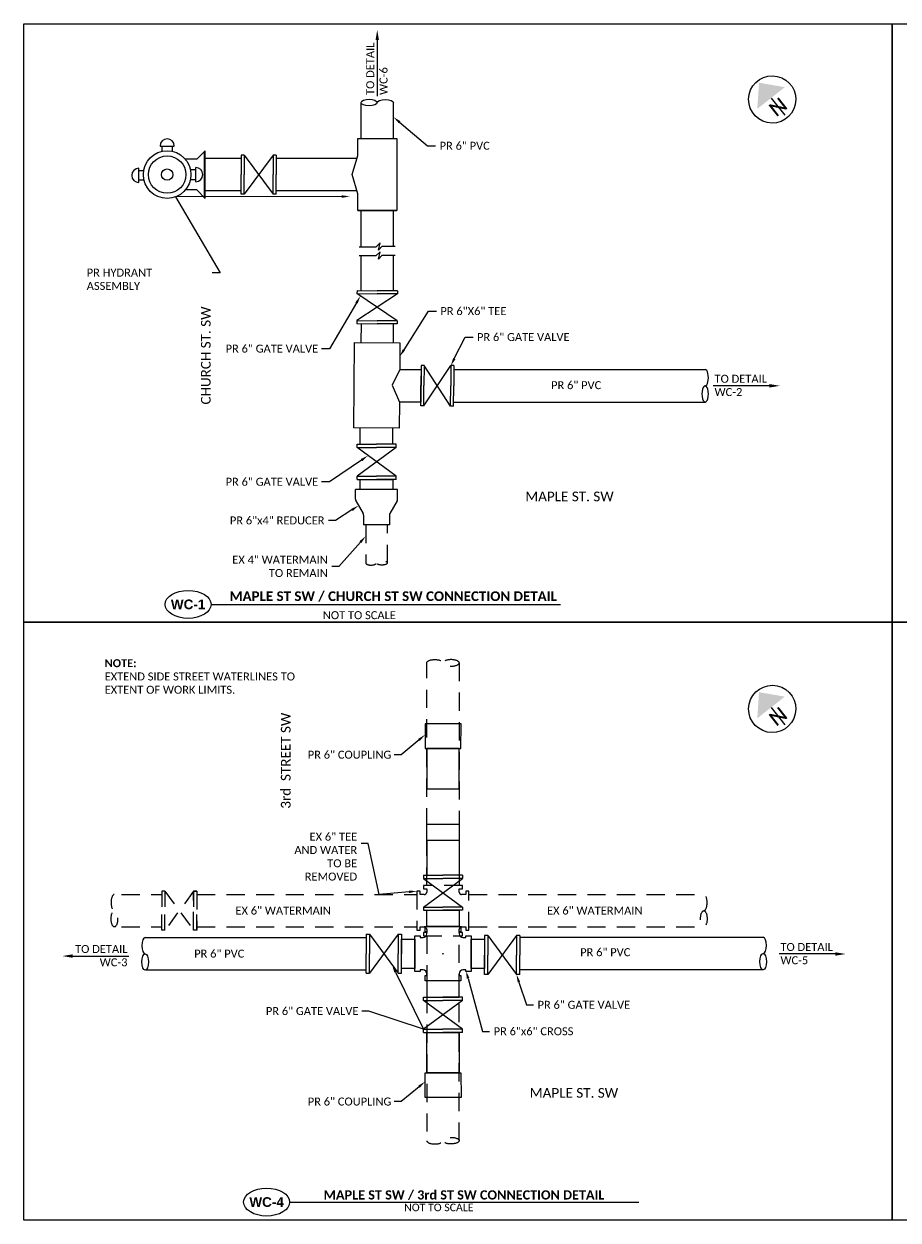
# Model space of a CAD drawing. Header units: feet. Extents: x 2205882 to 2207247, y 306378 to 307009.
# Tile 7 of 12: x 2207211.54 to 2207219.21, y 306941.99 to 306952.49. Entities that reach past the tile are written whole.
import ezdxf
from ezdxf import colors
from ezdxf.entities.mleader import LeaderData, LeaderLine
from ezdxf.enums import TextEntityAlignment as Align
from ezdxf.math import Vec2, Vec3

# ---------------------------------------------------------------- set-up
doc = ezdxf.new("R2010")
doc.units = ezdxf.units.FT
doc.header["$MEASUREMENT"] = 0
doc.linetypes.add('3', pattern=[0.22, 0.16, -0.06])
for name, color, linetype in [('SH_Border', 7, 'Continuous'), ('SH_Data', 7, 'Continuous'), ('SH_Text', 7, 'Continuous'), ('SH_TextH', 4, 'Continuous'), ('SH_TextM', 7, 'Continuous'), ('UT_P_Water', 133, 'Continuous'), ('UT_P_Water_Cells', 133, 'Continuous'), ('UT_X_Water', 10, '3')]:
    doc.layers.add(name, color=color, linetype=linetype)
doc.layers.add('SH_VPort', color=5, linetype='Continuous', plot=False)
doc.styles.add('Font 70-Main Title', font='calibri.ttf', dxfattribs={"width": 1.15, "height": 0.25})
doc.styles.add('Slanted-Sub Title', font='calibriz.ttf', dxfattribs={"height": 0.17})
doc.styles.add('Straight Normal (0.125) Font 30', font='calibri.ttf', dxfattribs={"height": 0.125})
doc.styles.add('Straight Normal (0.14) Font 30', font='calibri.ttf', dxfattribs={"height": 0.14})
doc.styles.add('Straight Sub-Title (0.17) Font 30', font='calibri.ttf', dxfattribs={"height": 0.17})
doc.styles.add('Straight-Normal', font='calibri.ttf', dxfattribs={"height": 0.14})
doc.styles.add('Straight-Norrmal', font='calibri.ttf', dxfattribs={"height": 0.14})
doc.styles.add('StraightNormal', font='calibri.ttf', dxfattribs={"height": 0.14})
doc.styles.add('WEQ-0.17 BOLD', font='arialbd.ttf', dxfattribs={"height": 0.17})

# ---------------------------------------------------------------- blocks, each defined once
blk = doc.blocks.new('A$C7C301A5E')
for p, q in [((3.340804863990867, -1.126260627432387), (3.439763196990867, -1.126260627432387)), ((3.340804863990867, -1.126260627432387), (3.340804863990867, -1.792920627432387)), ((3.439763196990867, -2.459580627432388), (4.325179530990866, -1.126260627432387)), ((4.325179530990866, -2.459580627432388), (3.439763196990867, -1.126260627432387)), ((3.439763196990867, -1.126260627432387), (3.439763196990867, -1.792920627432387)), ((4.325179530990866, -1.126260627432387), (4.424137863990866, -1.126260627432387)), ((4.325179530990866, -1.126260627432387), (4.325179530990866, -1.792920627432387)), ((4.424137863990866, -1.126260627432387), (4.424137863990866, -1.792920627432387)), ((3.340804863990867, -2.459580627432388), (3.340804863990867, -1.792920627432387)), ((3.439763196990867, -2.459580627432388), (3.439763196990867, -1.792920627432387)), ((4.325179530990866, -2.459580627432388), (4.325179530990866, -1.792920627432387)), ((4.424137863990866, -2.459580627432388), (4.424137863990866, -1.792920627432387)), ((3.340804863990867, -2.459580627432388), (3.439763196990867, -2.459580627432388)), ((4.325179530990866, -2.459580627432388), (4.424137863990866, -2.459580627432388))]:
    blk.add_line(p, q)
blk = doc.blocks.new('end')
at = {"color": 0, "linetype": 'ByBlock'}
blk.add_ellipse((0, 0.75), major_axis=(0, 0.25), ratio=0.401762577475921, dxfattribs=at)
at = {"color": 0, "linetype": 'ByBlock', "extrusion": (0, 0, -1)}
blk.add_ellipse((0, 0.25), major_axis=(0, -0.25), ratio=0.401762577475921, start_param=3.141592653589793, end_param=6.283185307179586, dxfattribs=at)
blk = doc.blocks.new('end-flat-4')
at = {"color": 133}
for centre, end_param in [((-0.0001549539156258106, -0.083332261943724), 6.283185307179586), ((-0.0004648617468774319, -0.249996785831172), 9.42477796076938)]:
    blk.add_ellipse(centre, major_axis=(0.0001549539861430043, 0.0833322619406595), ratio=0.401762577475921, start_param=3.141592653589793, end_param=end_param, dxfattribs=at)
blk = doc.blocks.new('end-flat-5')
at = {"color": 133}
blk.add_ellipse((0.0001549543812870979, -0.083332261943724), major_axis=(0.0001549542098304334, -0.08333226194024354), ratio=0.4017625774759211, start_param=3.141592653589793, end_param=6.283185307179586, dxfattribs=at)
blk.add_ellipse((0.0004648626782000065, -0.249996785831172), major_axis=(0.0001549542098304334, -0.08333226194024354), ratio=0.4017625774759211, dxfattribs=at)
blk = doc.blocks.new('000VALVE_6')
for p, q in [((-0.1475693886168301, 0.1999980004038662), (-0.1805554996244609, 0.1999980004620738)), ((-0.1805554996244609, 0.1999980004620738), (-0.1805554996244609, 4.656612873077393e-10)), ((-0.1475693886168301, 0.1999980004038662), (-0.1475693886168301, 4.074536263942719e-10)), ((0.1475693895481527, 0.1999979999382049), (-0.1475693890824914, -0.1999979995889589)), ((-0.1475693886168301, 0.1999980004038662), (0.1475693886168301, -0.1999980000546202)), ((0.1805555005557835, 0.1999979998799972), (0.1475693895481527, 0.1999979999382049)), ((0.1475693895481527, 0.1999979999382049), (0.1475693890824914, -5.820766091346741e-11)), ((0.1805555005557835, 0.1999979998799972), (0.1805555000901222, -1.164153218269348e-10)), ((-0.1805555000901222, -0.1999979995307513), (-0.1805554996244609, 4.656612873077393e-10)), ((-0.1475693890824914, -0.1999979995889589), (-0.1475693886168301, 4.074536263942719e-10)), ((0.1475693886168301, -0.1999980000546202), (0.1475693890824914, -5.820766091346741e-11)), ((0.1805554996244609, -0.1999980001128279), (0.1805555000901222, -1.164153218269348e-10)), ((-0.1475693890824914, -0.1999979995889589), (-0.1805555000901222, -0.1999979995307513)), ((0.1805554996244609, -0.1999980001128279), (0.1475693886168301, -0.1999980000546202))]:
    blk.add_line(p, q)
blk = doc.blocks.new('end-flat-2-flat-1')
at = {"color": 10}
for centre, end_param in [((-0.0001549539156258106, -0.083332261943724), 6.283185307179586), ((-0.0004648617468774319, -0.249996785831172), 9.42477796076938)]:
    blk.add_ellipse(centre, major_axis=(0.0001549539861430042, 0.08333226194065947), ratio=0.401762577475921, start_param=3.141592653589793, end_param=end_param, dxfattribs=at)
blk = doc.blocks.new('000VALVE_6-flat-2')
at = {"layer": 'UT_X_Water'}
for p, q in [((-0.1475693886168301, 0.1999980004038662), (-0.1805554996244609, 0.1999980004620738)), ((-0.1805554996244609, 0.1999980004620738), (-0.1805554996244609, 4.656612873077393e-10)), ((-0.1475693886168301, 0.1999980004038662), (-0.1475693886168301, 4.074536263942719e-10)), ((0.1475693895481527, 0.1999979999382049), (-0.1475693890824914, -0.1999979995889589)), ((-0.1475693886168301, 0.1999980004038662), (0.1475693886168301, -0.1999980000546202)), ((0.1805555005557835, 0.1999979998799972), (0.1475693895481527, 0.1999979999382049)), ((0.1475693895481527, 0.1999979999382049), (0.1475693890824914, -5.820766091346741e-11)), ((0.1805555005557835, 0.1999979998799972), (0.1805555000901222, -1.164153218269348e-10)), ((-0.1805555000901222, -0.1999979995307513), (-0.1805554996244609, 4.656612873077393e-10)), ((-0.1475693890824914, -0.1999979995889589), (-0.1475693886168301, 4.074536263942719e-10)), ((0.1475693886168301, -0.1999980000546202), (0.1475693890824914, -5.820766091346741e-11)), ((0.1805554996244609, -0.1999980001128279), (0.1805555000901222, -1.164153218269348e-10)), ((-0.1475693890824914, -0.1999979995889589), (-0.1805555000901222, -0.1999979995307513)), ((0.1805554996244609, -0.1999980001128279), (0.1475693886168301, -0.1999980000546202))]:
    blk.add_line(p, q, dxfattribs=at)
blk = doc.blocks.new('end-flat-1-flat-1')
at = {"color": 10}
blk.add_ellipse((0.0001549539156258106, -0.083332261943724), major_axis=(0.0001549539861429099, -0.08333226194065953), ratio=0.401762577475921, start_param=3.141592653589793, end_param=6.283185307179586, dxfattribs=at)
blk.add_ellipse((0.0004648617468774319, -0.249996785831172), major_axis=(0.0001549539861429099, -0.08333226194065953), ratio=0.401762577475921, dxfattribs=at)
blk = doc.blocks.new('end-flat-1-flat-2')
at = {"color": 10}
blk.add_ellipse((-0.249996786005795, -0.0004648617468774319), major_axis=(-0.08333226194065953, -0.0001549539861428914), ratio=0.401762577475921, dxfattribs=at)
blk.add_ellipse((-0.08333226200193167, -0.0001549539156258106), major_axis=(-0.08333226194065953, -0.0001549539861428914), ratio=0.401762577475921, start_param=3.141592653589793, end_param=6.283185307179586, dxfattribs=at)
blk = doc.blocks.new('NARROW')
at = {"layer": 'SH_Data', "color": 7, "linetype": 'Continuous'}
blk.add_line((0, 0.0325), (0, -0.35425), dxfattribs=at)
blk.add_arc((8.11999423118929e-06, -3.112640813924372e-06), 0.4148070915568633, 129.7798388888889, 129.7633166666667, dxfattribs=at)
blk.add_solid([(0, 0.37375), (-0.3075833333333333, 0.0325), (0.3075833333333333, 0.0325)], dxfattribs=at)
at = {"layer": 'SH_Data', "color": 7, "linetype": 'Continuous', "style": 'Font 70-Main Title', "width": 1.15}
blk.add_text('N', height=0.25, dxfattribs=at).set_placement((-0.0007368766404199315, -0.1663333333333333), align=Align.MIDDLE_CENTER)
blk = doc.blocks.new('A$Cdf5d6533-flat-2')
at = {"color": 133}
for p, q in [((0.2164568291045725, 0), (-0.2164568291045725, 0)), ((-0.2164568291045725, -0.09889444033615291), (-0.2164568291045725, 0)), ((0.2164568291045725, -0.09889444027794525), (0.2164568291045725, 0)), ((-0.2121755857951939, -0.1152381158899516), (-0.137396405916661, -0.2481788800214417)), ((0.2121755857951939, -0.1152381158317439), (0.137396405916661, -0.2481788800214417)), ((-0.1331151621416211, -0.2645225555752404), (-0.1331151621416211, -0.3634169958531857)), ((0.1331151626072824, -0.3634169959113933), (-0.1331151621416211, -0.3634169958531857)), ((0.1331151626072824, -0.2645225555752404), (0.1331151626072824, -0.3634169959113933))]:
    blk.add_line(p, q, dxfattribs=at)
for centre, start, end in [((-0.1831201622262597, -0.09889444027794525), 179.9999999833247, 209.3577536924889), ((0.183120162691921, -0.09889444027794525), 330.642246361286, 359.9999999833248), ((-0.1664518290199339, -0.2645225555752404), 359.9999999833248, 29.35775369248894), ((0.1664518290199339, -0.2645225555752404), 150.6422463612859, 179.9999999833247)]:
    blk.add_arc(centre, 0.03333666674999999, start, end, dxfattribs=at)
blk = doc.blocks.new('pvcsch40-10x6red-flat-2')
at = {"layer": 'UT_P_Water_Cells'}
blk.add_blockref('A$Cdf5d6533-flat-2', (0, 0), dxfattribs=at)

msp = doc.modelspace()

# ---------------------------------------------------------------- linework, layer by layer
at = {"layer": 'SH_Border'}
for points in [[(2207213.182005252, 306947.3914073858), (2207216.24885456, 306947.3914073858)], [(2207213.871287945, 306942.1447659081), (2207216.938137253, 306942.1447659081)]]:
    msp.add_lwpolyline(points, dxfattribs=at)
for centre in [(2207212.980087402, 306947.3914073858), (2207213.669370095, 306942.1447659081)]:
    msp.add_ellipse(centre, major_axis=(0.2019178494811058, 0), ratio=0.6059898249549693, dxfattribs=at)
at = {"layer": 'SH_TextM', "color": 9, "linetype": 'ByBlock', "lineweight": -2}
for points in [[(2207214.640774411, 306952.3455304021), (2207214.640774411, 306951.8517489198)], [(2207218.084577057, 306949.3105091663), (2207217.590795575, 306949.3105091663)], [(2207211.965482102, 306944.3046935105), (2207212.459263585, 306944.3046935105)], [(2207218.663267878, 306944.3228449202), (2207218.169486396, 306944.3228449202)]]:
    msp.add_lwpolyline(points, dxfattribs=at)
at = {"layer": 'SH_TextM', "color": 9}
for points in [[(2207214.655774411, 306952.3455304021), (2207214.640774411, 306952.435530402), (2207214.625774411, 306952.3455304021)], [(2207218.084577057, 306949.2955091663), (2207218.174577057, 306949.3105091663), (2207218.084577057, 306949.3255091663)], [(2207211.965482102, 306944.2896935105), (2207211.875482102, 306944.3046935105), (2207211.965482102, 306944.3196935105)], [(2207218.663267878, 306944.3078449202), (2207218.753267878, 306944.3228449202), (2207218.663267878, 306944.3378449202)]]:
    msp.add_solid(points, dxfattribs=at)
at = {"layer": 'SH_VPort', "elevation": -1738.845062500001}
for points in [[(2207211.538230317, 306952.4871294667), (2207219.163230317, 306952.4871294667), (2207219.163230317, 306947.2371294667), (2207211.538230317, 306947.2371294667)], [(2207219.163230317, 306952.4871294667), (2207226.788230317, 306952.4871294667), (2207226.788230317, 306947.2371294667), (2207219.163230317, 306947.2371294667)], [(2207211.538230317, 306947.2371294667), (2207219.163230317, 306947.2371294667), (2207219.163230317, 306941.9871294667), (2207211.538230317, 306941.9871294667)], [(2207219.163230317, 306947.2371294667), (2207226.788230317, 306947.2371294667), (2207226.788230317, 306941.9871294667), (2207219.163230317, 306941.9871294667)]]:
    msp.add_lwpolyline(points, close=True, dxfattribs=at)
at = {"layer": 'UT_P_Water'}
for p, q in [((2207214.498274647, 306949.8565824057), (2207214.497186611, 306949.6899367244)), ((2207215.312804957, 306949.4530089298), (2207217.519852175, 306949.4530089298)), ((2207215.312804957, 306949.1680094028), (2207217.519852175, 306949.1680094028)), ((2207214.491903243, 306948.7977626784), (2207214.491903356, 306948.940836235)), ((2207214.77696262, 306948.7977624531), (2207214.776962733, 306948.9408360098)), ((2207212.602689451, 306944.4668511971, -86.94225312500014), (2207213.490468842, 306944.466851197, -86.94225312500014)), ((2207212.648858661, 306944.4668511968, -86.94225312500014), (2207214.544009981, 306944.4668511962, -86.94225312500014)), ((2207215.891501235, 306944.4692576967, -86.94225312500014), (2207218.029294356, 306944.4692576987, -86.94225312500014)), ((2207212.608256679, 306944.1829770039, -86.94225312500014), (2207214.544009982, 306944.1829770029, -86.94225312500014)), ((2207215.891501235, 306944.18538350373, -86.94225312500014), (2207218.029294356, 306944.1853835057, -86.94225312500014))]:
    msp.add_line(p, q, dxfattribs=at)
msp.add_lwpolyline([(2207214.780313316, 306949.8547409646), (2207214.779730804, 306949.6880919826)], dxfattribs=at)
for points in [[(2207215.023008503, 306949.1680094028), (2207214.835385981, 306949.1680094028), (2207214.834031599, 306948.9395327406), (2207214.434774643, 306948.9421395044), (2207214.439659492, 306949.6903123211), (2207214.838916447, 306949.6877055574), (2207214.838916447, 306949.4530089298), (2207215.024869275, 306949.4530089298)], [(2207214.491903, 306948.4890101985), (2207214.776902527, 306948.4890099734), (2207214.776902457, 306948.4005010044), (2207214.491902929, 306948.4005012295)]]:
    msp.add_lwpolyline(points, close=True, dxfattribs=at)
at = {"layer": 'UT_P_Water', "elevation": -86.94225312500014}
for points in [[(2207215.061005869, 306946.1271020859), (2207215.374505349, 306946.1271020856), (2207215.376355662, 306946.3432558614), (2207215.060723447, 306946.3432558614)], [(2207215.075225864, 306945.7720646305), (2207215.360285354, 306945.7720646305), (2207215.360285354, 306946.1271020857), (2207215.075225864, 306946.1271020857)], [(2207215.075225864, 306945.4632675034), (2207215.360285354, 306945.4632675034), (2207215.360285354, 306945.3201941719), (2207215.075225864, 306945.3201941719)], [(2207215.07522592, 306944.7063733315), (2207215.360285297, 306944.7063733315), (2207215.360285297, 306944.5632997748), (2207215.07522592, 306944.5632997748)], [(2207214.971594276, 306944.4531658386), (2207214.971594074, 306944.1966658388), (2207214.852759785, 306944.1966659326), (2207214.852759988, 306944.4531659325)], [(2207215.463917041, 306944.1966658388), (2207215.463917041, 306944.4531658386), (2207215.58275133, 306944.4531658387), (2207215.58275133, 306944.1966658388)], [(2207215.075225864, 306943.9434585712), (2207215.360285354, 306943.9434585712), (2207215.360285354, 306944.0865319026), (2207215.075225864, 306944.0865319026)], [(2207215.075225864, 306943.6346614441), (2207215.360285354, 306943.6346614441), (2207215.360285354, 306943.2796239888), (2207215.075225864, 306943.2796239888)], [(2207215.061005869, 306943.2796239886), (2207215.374505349, 306943.2796239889), (2207215.376355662, 306943.0634702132), (2207215.060723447, 306943.0634702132)]]:
    msp.add_lwpolyline(points, close=True, dxfattribs=at)
for points in [[(2207215.075252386, 306945.3201941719), (2207215.075252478, 306945.0151258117)], [(2207215.360254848, 306945.3201941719), (2207215.360254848, 306945.015125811)]]:
    msp.add_lwpolyline(points, dxfattribs=at)
msp.add_lwpolyline([(2207215.417091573, 306944.1829787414), (2207215.392692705, 306944.1829787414, 0.414213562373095), (2207215.359692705, 306944.1499787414), (2207215.359692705, 306944.1333573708), (2207215.373845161, 306944.1333573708), (2207215.373845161, 306944.0865319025), (2207215.061666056, 306944.0865319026), (2207215.061666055, 306944.1333573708), (2207215.075818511, 306944.1333573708), (2207215.075818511, 306944.1499787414, 0.414213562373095), (2207215.042818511, 306944.1829787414), (2207215.018419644, 306944.1829787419), (2207215.018419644, 306944.1688262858), (2207214.971594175, 306944.1688262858), (2207214.971594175, 306944.4810053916), (2207215.018419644, 306944.4810053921), (2207215.018419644, 306944.466852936), (2207215.042818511, 306944.466852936, 0.414213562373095), (2207215.075818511, 306944.499852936), (2207215.075818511, 306944.5164743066), (2207215.061666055, 306944.5164743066), (2207215.061666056, 306944.5632997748), (2207215.373845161, 306944.5632997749), (2207215.373845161, 306944.5164743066), (2207215.359692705, 306944.5164743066), (2207215.359692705, 306944.499852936, 0.414213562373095), (2207215.392692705, 306944.466852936), (2207215.417091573, 306944.466852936), (2207215.417091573, 306944.4810053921), (2207215.463917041, 306944.4810053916), (2207215.463917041, 306944.1688262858), (2207215.417091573, 306944.1688262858), (2207215.417091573, 306944.1829787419)], format="xyb", dxfattribs=at)
at = {"layer": 'UT_P_Water', "color": 1}
msp.add_circle((2207215.217755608, 306944.3249158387, -86.94225312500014), 0.002171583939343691, dxfattribs=at)
at = {"layer": 'UT_P_Water'}
msp.add_ellipse((2207217.519852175, 306949.3817590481), major_axis=(1.03028530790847e-10, -0.07124988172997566), ratio=0.401746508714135, start_param=1.67103664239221e-09, end_param=3.14159265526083, dxfattribs=at)
at = {"layer": 'UT_P_Water', "extrusion": (0, 0, -1)}
msp.add_ellipse((2207217.519852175, 306949.2392592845), major_axis=(-3.125078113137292e-10, -0.07124988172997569), ratio=0.4017465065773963, start_param=-1.618789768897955e-08, end_param=6.283185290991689, dxfattribs=at)
at = {"layer": 'UT_P_Water_Cells'}
for p, q in [((2207214.49828405, 306951.4807564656), (2207214.49828405, 306951.797485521)), ((2207214.783274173, 306951.4807564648), (2207214.783274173, 306951.7951704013)), ((2207212.73329185, 306951.4154859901), (2207212.858698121, 306951.4154859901)), ((2207213.129754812, 306951.3734311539), (2207213.055858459, 306951.2995348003)), ((2207213.124414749, 306950.9607503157), (2207213.124414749, 306951.3680910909)), ((2207213.129754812, 306950.9554102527), (2207213.129754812, 306951.3734311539)), ((2207213.055858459, 306951.2995348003), (2207212.955461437, 306951.2995348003)), ((2207213.047060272, 306951.1017175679), (2207213.047060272, 306951.2271238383)), ((2207212.547241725, 306951.0948439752), (2207212.547241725, 306951.220250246)), ((2207213.055858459, 306951.0293066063), (2207212.955461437, 306951.0293066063)), ((2207213.055858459, 306951.0293066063), (2207213.129754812, 306950.9554102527)), ((2207214.498274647, 306950.5287399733), (2207214.498274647, 306950.8480849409)), ((2207214.783274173, 306950.5336649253), (2207214.783274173, 306950.8480849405)), ((2207214.498274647, 306950.1445180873), (2207214.498274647, 306950.4501434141)), ((2207214.783274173, 306950.1445180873), (2207214.783274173, 306950.4550683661))]:
    msp.add_line(p, q, dxfattribs=at)
for points in [[(2207214.470062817, 306950.8480849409), (2207214.811486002, 306950.8480849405), (2207214.470062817, 306950.8480849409), (2207214.470062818, 306950.9959363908), (2207214.421682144, 306951.1644207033), (2207214.470062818, 306951.3329050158), (2207214.470062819, 306951.4807564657), (2207214.811486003, 306951.4807564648), (2207214.811486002, 306950.8480849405)], [(2207212.753162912, 306951.3697468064), (2207212.753162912, 306951.4154859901), (2207212.838827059, 306951.4154859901), (2207212.838827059, 306951.3697468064)], [(2207214.470062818, 306950.9959363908), (2207214.421682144, 306951.1644207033), (2207214.470062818, 306951.3329050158)], [(2207213.445341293, 306951.3063578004), (2207213.129754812, 306951.3063578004)], [(2207214.462439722, 306951.3063578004), (2207213.754091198, 306951.3063578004)], [(2207212.592980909, 306951.1147150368), (2207212.547241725, 306951.1147150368), (2207212.547241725, 306951.2003791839), (2207212.590100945, 306951.2003791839)], [(2207213.001321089, 306951.12158863), (2207213.047060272, 306951.12158863), (2207213.047060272, 306951.2072527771), (2207213.001321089, 306951.2072527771)], [(2207213.445341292, 306951.0224836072), (2207213.129754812, 306951.0224836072)], [(2207214.462439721, 306951.0224836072), (2207213.754091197, 306951.0224836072)], [(2207214.797620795, 306950.5336649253), (2207214.681910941, 306950.5336649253), (2207214.653136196, 306950.4999536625), (2207214.66775901, 306950.5651467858), (2207214.627695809, 306950.5287399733), (2207214.481225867, 306950.5287399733)], [(2207214.797620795, 306950.4550683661), (2207214.681910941, 306950.4550683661), (2207214.653136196, 306950.4213571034), (2207214.66775901, 306950.4865502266), (2207214.627695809, 306950.4501434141), (2207214.481225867, 306950.4501434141)], [(2207214.838916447, 306949.4530089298), (2207214.770242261, 306949.3162259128), (2207214.835385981, 306949.1680094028)]]:
    msp.add_lwpolyline(points, dxfattribs=at)
for radius in [0.2090104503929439, 0.1642707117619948, 0.04967508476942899]:
    msp.add_circle((2207212.795994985, 306951.1644207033), radius, dxfattribs=at)
for centre, start, end in [((2207212.795994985, 306951.4154859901), 0, 180), ((2207213.047060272, 306951.1644207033), 270, 90), ((2207212.547241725, 306951.1575471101), 90, 270)]:
    msp.add_arc(centre, 0.06270313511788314, start, end, dxfattribs=at)
at = {"layer": 'UT_X_Water'}
for points in [[(2207214.539497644, 306948.0897796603), (2207214.539494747, 306947.7559133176)], [(2207214.729307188, 306947.7559133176), (2207214.729307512, 306948.0897795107)]]:
    msp.add_lwpolyline(points, dxfattribs=at)
at = {"layer": 'UT_X_Water', "elevation": -86.94225312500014}
for points in [[(2207215.075252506, 306944.9231246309), (2207215.075251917, 306946.8786312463)], [(2207215.360254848, 306946.8781438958), (2207215.360254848, 306944.9231246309)], [(2207212.394684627, 306944.8453001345), (2207212.747978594, 306944.8453001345)], [(2207213.056728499, 306944.8453001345), (2207214.989650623, 306944.8453001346)], [(2207215.44585684, 306944.8453001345), (2207217.509576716, 306944.8453001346)], [(2207212.394684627, 306944.5603021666), (2207212.747978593, 306944.5603006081)], [(2207213.056728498, 306944.5602991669), (2207214.989650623, 306944.5602961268)], [(2207215.44585684, 306944.5602891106), (2207217.509046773, 306944.5602858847)], [(2207215.762554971, 306944.5602914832), (2207215.796188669, 306944.5602913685)], [(2207215.075252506, 306944.4836014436), (2207215.075251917, 306942.6838888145)], [(2207215.360254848, 306942.684376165), (2207215.360254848, 306944.4836014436)]]:
    msp.add_lwpolyline(points, dxfattribs=at)
msp.add_lwpolyline([(2207213.028525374, 306944.8743613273), (2207213.056728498, 306944.8743613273), (2207213.056728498, 306944.5323647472), (2207213.028525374, 306944.5323647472)], close=True, dxfattribs=at)
msp.add_lwpolyline([(2207215.075252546, 306944.5118045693), (2207215.047319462, 306944.5118045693), (2207215.047319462, 306944.4836014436), (2207215.389316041, 306944.4836014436), (2207215.389316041, 306944.5118045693), (2207215.360254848, 306944.5118045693), (2207215.360254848, 306944.5389142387, -0.4142141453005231), (2207215.381629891, 306944.5602892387), (2207215.417653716, 306944.5602891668), (2207215.417653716, 306944.5323647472), (2207215.44585684, 306944.5323647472), (2207215.44585684, 306944.8743613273), (2207215.417653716, 306944.8743613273), (2207215.417653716, 306944.8453001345), (2207215.381629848, 306944.8453001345, -0.4142135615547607), (2207215.360254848, 306944.8666751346), (2207215.360254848, 306944.8949215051), (2207215.389316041, 306944.8949215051), (2207215.389316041, 306944.9231246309), (2207215.047319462, 306944.9231246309), (2207215.047319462, 306944.8949215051), (2207215.07525309, 306944.8949215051), (2207215.07525305, 306944.8666751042, -0.4142131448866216), (2207215.05387805, 306944.8453001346), (2207215.017853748, 306944.8453001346), (2207215.017853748, 306944.8743613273), (2207214.989650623, 306944.8743613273), (2207214.989650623, 306944.5323647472), (2207215.017853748, 306944.5323647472), (2207215.017853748, 306944.5602960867), (2207215.053877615, 306944.5602960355, -0.4142135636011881), (2207215.075252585, 306944.5389210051)], format="xyb", close=True, dxfattribs=at)

# ---------------------------------------------------------------- block references
at = {"xscale": 0.855, "yscale": 0.855, "zscale": 0.855}
msp.add_blockref('pvcsch40-10x6red-flat-2', (2207214.634402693, 306948.4005011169), dxfattribs=at)
at = {"layer": 'SH_Border', "xscale": 0.5, "yscale": 0.5, "zscale": 0.5, "rotation": 38.18755425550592}
for p in [(2207218.10867448, 306951.8240126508), (2207218.108674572, 306946.474047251)]:
    msp.add_blockref('NARROW', p, dxfattribs=at)
at = {"layer": 'UT_P_Water'}
for name, p, xscale, yscale, zscale, rotation in [('end', (2207214.783274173, 306951.7949835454), 0.2849995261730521, 0.2849995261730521, 0.2849995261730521, 89.53456747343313), ('000VALVE_6', (2207214.634402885, 306948.6433863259), 0.8550071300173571, 0.8550071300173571, 0.8550071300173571, 269.9999547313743), ('000VALVE_6', (2207215.217785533, 306944.8607495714, -86.94225312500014), 0.8550071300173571, 0.8550071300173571, 0.8550071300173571, 90), ('000VALVE_6', (2207215.217725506, 306943.7890822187, -86.94225312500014), 0.8550071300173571, 0.8550071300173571, 0.8550071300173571, 269.9999547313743)]:
    msp.add_blockref(name, p, dxfattribs=dict(at, xscale=xscale, yscale=yscale, zscale=zscale, rotation=rotation))
at = {"layer": 'UT_P_Water', "yscale": 0.855, "zscale": 0.855}
for name, p, xscale in [('end-flat-5', (2207212.60268945, 306944.4668511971, -86.94225312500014), 0.855), ('000VALVE_6', (2207214.698384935, 306944.3249159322, -86.94225312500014), -0.855), ('000VALVE_6', (2207215.737126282, 306944.3136334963, -86.94225312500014), 0.855), ('end-flat-4', (2207218.029294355, 306944.4692576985, -86.94225312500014), 0.855)]:
    msp.add_blockref(name, p, dxfattribs=dict(at, xscale=xscale))
at = {"layer": 'UT_P_Water_Cells', "xscale": 0.855, "yscale": 0.855, "zscale": 0.855}
msp.add_blockref('000VALVE_6', (2207213.599716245, 306951.1644207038), dxfattribs=at)
at = {"layer": 'UT_P_Water_Cells', "xscale": -0.2666399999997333, "yscale": 0.2666399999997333, "zscale": 0.2666399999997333}
for p, rotation in [((2207214.168536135, 306951.0384125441), 89.6259190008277), ((2207216.206699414, 306949.7827474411), 359.6259190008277)]:
    msp.add_blockref('A$C7C301A5E', p, dxfattribs=dict(at, rotation=rotation))
at = {"layer": 'UT_X_Water', "rotation": 180}
for p, xscale, yscale, zscale in [((2207214.539499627, 306947.7555887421), 0.5694299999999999, 0.5694299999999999, 0.5694299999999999), ((2207215.075258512, 306942.6838888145, -86.94225312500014), 0.855, 0.855, 0.855)]:
    msp.add_blockref('end-flat-1-flat-2', p, dxfattribs=dict(at, xscale=xscale, yscale=yscale, zscale=zscale))
at = {"layer": 'UT_X_Water', "yscale": 0.855, "zscale": 0.855}
for name, p, xscale in [('end-flat-1-flat-2', (2207215.075258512, 306946.8786312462, -86.94225312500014), -0.855), ('end-flat-1-flat-1', (2207212.332011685, 306944.8453001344, -86.94225312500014), 0.855), ('000VALVE_6-flat-2', (2207212.902353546, 306944.7033630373, -86.94225312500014), 0.855), ('end-flat-2-flat-1', (2207217.508594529, 306944.8453439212, -86.94225312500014), 0.855)]:
    msp.add_blockref(name, p, dxfattribs=dict(at, xscale=xscale))

# ---------------------------------------------------------------- texts
at = {"layer": 'SH_Text'}
for s, width, gutter_width, insert, char_height, attachment_point, style in [('{\\fCalibri|b1|i0|c0|p34;MAPLE ST SW / CHURCH ST SW CONNECTION DETAIL}', 3.265994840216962, 0.425, (2207213.343522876, 306947.5063647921), 0.085, 1, 'Straight Sub-Title (0.17) Font 30'), ('WC-1', 0.4408652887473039, 0.2125, (2207212.980087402, 306947.3914073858), 0.085, 5, 'WEQ-0.17 BOLD'), ('NOT TO SCALE', 3.179873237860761, 0.35, (2207214.483709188, 306947.3320141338), 0.07, 2, 'Straight Normal (0.14) Font 30'), ('{\\fCalibri|b1|i0|c0|p34;MAPLE ST SW / 3rd ST SW CONNECTION DETAIL}', 3.102695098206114, 0.40375, (2207215.402013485, 306942.1620741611, -86.94225312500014), 0.08075, 8, 'Straight Sub-Title (0.17) Font 30'), ('WC-4', 0.4408652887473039, 0.2125, (2207213.669370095, 306942.1447659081), 0.085, 5, 'WEQ-0.17 BOLD'), ('NOT TO SCALE', 3.020879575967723, 0.3325, (2207215.181878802, 306942.1314739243, -86.94225312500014), 0.0665, 2, 'Straight Normal (0.14) Font 30')]:
    msp.add_mtext_dynamic_manual_height_columns(s, width=width, gutter_width=gutter_width, heights=[0], dxfattribs=dict(at, insert=insert, char_height=char_height, attachment_point=attachment_point, style=style))
at = {"layer": 'SH_TextH', "insert": (2207213.178696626, 306949.5766154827), "char_height": 0.085, "attachment_point": 8, "rotation": 90, "style": 'Slanted-Sub Title'}
msp.add_mtext_dynamic_manual_height_columns('CHURCH ST. SW', width=0.9297461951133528, gutter_width=0.35, heights=[0], dxfattribs=at)
at = {"layer": 'SH_TextH', "insert": (2207216.328610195, 306948.2958643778), "char_height": 0.085, "attachment_point": 8, "style": 'Slanted-Sub Title'}
msp.add_mtext_dynamic_manual_height_columns('MAPLE ST. SW', width=0.8183719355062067, gutter_width=0.35, heights=[0], dxfattribs=at)
at = {"layer": 'SH_TextH', "insert": (2207213.880587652, 306946.0198443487), "char_height": 0.085, "width": 0.9297461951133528, "attachment_point": 8, "rotation": 90, "style": 'Slanted-Sub Title'}
msp.add_mtext('3rd  STREET SW', dxfattribs=at)
at = {"layer": 'SH_TextH', "insert": (2207216.367806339, 306943.0599811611), "char_height": 0.085, "width": 0.8183719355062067, "attachment_point": 8, "style": 'Slanted-Sub Title'}
msp.add_mtext('MAPLE ST. SW', dxfattribs=at)
at = {"layer": 'SH_TextM', "insert": (2207214.54404895, 306951.8633250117), "char_height": 0.07, "width": 0.5888378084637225, "attachment_point": 1, "rotation": 90, "style": 'Straight-Norrmal'}
msp.add_mtext('TO DETAIL\\PWC-6', dxfattribs=at)
at = {"layer": 'SH_TextM', "char_height": 0.07}
for s, insert, width, attachment_point, style in [('PR 6" PVC', (2207216.167092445, 306949.3511051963), 1.571875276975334, 1, 'Straight-Norrmal'), ('TO DETAIL\\PWC-2', (2207217.602371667, 306949.4072346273), 0.5888378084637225, 1, 'Straight-Norrmal'), ('{\\fCalibri|b1|i0|c0|p34;NOTE:}\\PEXTEND SIDE STREET WATERLINES TO EXTENT OF WORK LIMITS. ', (2207212.247163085, 306946.9106637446), 2.010757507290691, 1, 'Straight-Normal'), ('TO DETAIL\\PWC-3', (2207212.447687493, 306944.4014189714), 0.5888378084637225, 3, 'Straight-Norrmal'), ('TO DETAIL\\PWC-5', (2207218.181062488, 306944.4195703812), 0.5888378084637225, 1, 'Straight-Norrmal'), ('PR 6" PVC', (2207213.033294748, 306944.3611389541), 1.571875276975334, 1, 'Straight-Norrmal'), ('PR 6" PVC', (2207216.422539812, 306944.3736842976), 1.571875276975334, 1, 'Straight-Norrmal')]:
    msp.add_mtext(s, dxfattribs=dict(at, insert=insert, width=width, attachment_point=attachment_point, style=style))
at = {"layer": 'SH_TextM', "char_height": 0.07, "attachment_point": 1, "style": 'Straight Normal (0.14) Font 30'}
for insert in [(2207213.395560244, 306944.7390178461), (2207216.131344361, 306944.7390178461)]:
    msp.add_mtext('EX 6" WATERMAIN', dxfattribs=dict(at, insert=insert))

# ---------------------------------------------------------------- leaders
at = {"layer": 'SH_TextM'}
ml = msp.add_multileader_mtext('Standard', dxfattribs=at)
ml.set_content('PR 6" PVC', color=256, style='StraightNormal')
ml.set_leader_properties(color=256, lineweight=-1)
ml.build(insert=Vec2(0, 0))
ml.multileader.update_dxf_attribs({"text_left_attachment_type": 2, "text_right_attachment_type": 2, "dogleg_length": 0.14, "arrow_head_size": 0.07, "scale": 0.5})
ctx = ml.context
ctx.base_point, ctx.scale, ctx.char_height, ctx.arrow_head_size, ctx.landing_gap_size, ctx.plane_origin = Vec3(2207215.153364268, 306951.4170465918), 0.5, 0.07, 0.07, 0.035, Vec3(2207216.546586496, 306950.2528855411)
ctx.left_attachment, ctx.right_attachment = 2, 2
notes = []
notes.append((ctx, [(1, (1, 1, 0), (2207215.083364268, 306951.4170465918), (1, 0), 0.07, [(0, [(2207214.783274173, 306951.6695182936)], 0, [])])]))
ctx.mtext.insert, ctx.mtext.width, ctx.mtext.flow_direction = Vec3(2207215.188364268, 306951.4528812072), 1.740649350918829, 5
ml = msp.add_multileader_mtext('Standard', dxfattribs=at)
ml.set_content('PR HYDRANT ASSEMBLY', color=256, style='StraightNormal')
ml.set_leader_properties(color=256, lineweight=-1)
ml.build(insert=Vec2(0, 0))
ml.multileader.update_dxf_attribs({"text_left_attachment_type": 2, "text_right_attachment_type": 2, "dogleg_length": 0.14, "arrow_head_size": 0.07, "scale": 0.5})
ctx = ml.context
ctx.base_point, ctx.scale, ctx.char_height, ctx.arrow_head_size, ctx.landing_gap_size, ctx.plane_origin = Vec3(2207212.054584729, 306950.3031799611, -252.1325340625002), 0.5, 0.07, 0.07, 0.035, Vec3(2207211.606512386, 306950.3420668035, -252.1325340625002)
ctx.left_attachment, ctx.right_attachment = 2, 2
notes.append((ctx, [(1, (1, 1, 0), (2207213.262569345, 306950.3031799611, -252.1325340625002), (-1, 0), 0.07, [(1, [(2207214.398541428, 306950.9722288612, -252.1325340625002), (2207212.868601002, 306950.9684264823, -252.1325340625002)], 0, [])])]))
ctx.mtext.insert, ctx.mtext.width, ctx.mtext.flow_direction = Vec3(2207212.08958473, 306950.3390414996, -252.1325340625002), 1.420061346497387, 5
ml = msp.add_multileader_mtext('Standard', dxfattribs=at)
ml.set_content('PR 6" GATE VALVE', color=256, style='StraightNormal')
ml.set_leader_properties(color=256, lineweight=-1)
ml.build(insert=Vec2(0, 0))
ml.multileader.update_dxf_attribs({"text_left_attachment_type": 2, "text_right_attachment_type": 2, "dogleg_length": 0.14, "arrow_head_size": 0.07, "scale": 0.5})
ctx = ml.context
ctx.base_point, ctx.scale, ctx.char_height, ctx.arrow_head_size, ctx.landing_gap_size, ctx.plane_origin = Vec3(2207213.274249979, 306949.6361663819), 0.5, 0.07, 0.07, 0.035, Vec3(2207215.058264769, 306950.4403955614)
ctx.left_attachment, ctx.right_attachment = 2, 2
notes.append((ctx, [(1, (1, 1, 0), (2207214.221026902, 306949.6361663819), (-1, 0), 0.07, [(0, [(2207214.493571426, 306950.0985999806)], 0, [])])]))
ctx.mtext.insert, ctx.mtext.flow_direction = Vec3(2207213.309249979, 306949.6720009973), 5
ml = msp.add_multileader_mtext('Standard', dxfattribs=at)
ml.set_content('PR 6"X6" TEE', color=256, style='Straight Normal (0.125) Font 30')
ml.set_leader_properties(color=256, lineweight=-1)
ml.build(insert=Vec2(0, 0))
ml.multileader.update_dxf_attribs({"text_left_attachment_type": 2, "text_right_attachment_type": 2, "dogleg_length": 0.14, "arrow_head_size": 0.07, "scale": 0.5})
ctx = ml.context
ctx.base_point, ctx.scale, ctx.char_height, ctx.arrow_head_size, ctx.landing_gap_size, ctx.plane_origin = Vec3(2207215.160210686, 306949.9655575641), 0.5, 0.07, 0.07, 0.035, Vec3(2207214.437217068, 306949.3162259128)
ctx.left_attachment, ctx.right_attachment = 2, 2
notes.append((ctx, [(1, (1, 1, 0), (2207215.090210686, 306949.9655575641), (1, 0), 0.07, [(0, [(2207214.838134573, 306949.5679522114)], 0, [])])]))
ctx.mtext.insert, ctx.mtext.flow_direction = Vec3(2207215.195210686, 306950.0013921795), 5
ml = msp.add_multileader_mtext('Standard', dxfattribs=at)
ml.set_content('PR 6" GATE VALVE', color=256, style='StraightNormal')
ml.set_leader_properties(color=256, lineweight=-1)
ml.build(insert=Vec2(0, 0))
ml.multileader.update_dxf_attribs({"text_left_attachment_type": 2, "text_right_attachment_type": 2, "dogleg_length": 0.14, "arrow_head_size": 0.07, "scale": 0.5})
ctx = ml.context
ctx.base_point, ctx.scale, ctx.char_height, ctx.arrow_head_size, ctx.landing_gap_size, ctx.plane_origin = Vec3(2207215.481532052, 306949.7376744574), 0.5, 0.07, 0.07, 0.035, Vec3(2207217.265546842, 306950.5419036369)
ctx.left_attachment, ctx.right_attachment = 2, 2
notes.append((ctx, [(0, (1, 1, 0), (2207215.411532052, 306949.7376744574), (1, 0), 0.07, [(0, [(2207215.286247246, 306949.4864573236)], 0, [])])]))
ctx.mtext.insert, ctx.mtext.flow_direction = Vec3(2207215.516532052, 306949.7735090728), 5
ml = msp.add_multileader_mtext('Standard', dxfattribs=at)
ml.set_content('PR 6" GATE VALVE', color=256, style='StraightNormal')
ml.set_leader_properties(color=256, lineweight=-1)
ml.build(insert=Vec2(0, 0))
ml.multileader.update_dxf_attribs({"text_left_attachment_type": 2, "text_right_attachment_type": 2, "dogleg_length": 0.14, "arrow_head_size": 0.07, "scale": 0.5})
ctx = ml.context
ctx.base_point, ctx.scale, ctx.char_height, ctx.arrow_head_size, ctx.landing_gap_size, ctx.plane_origin = Vec3(2207213.274249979, 306948.4673786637), 0.5, 0.07, 0.07, 0.035, Vec3(2207215.058264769, 306949.2716078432)
ctx.left_attachment, ctx.right_attachment = 2, 2
notes.append((ctx, [(1, (1, 1, 0), (2207214.221026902, 306948.4673786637), (-1, 0), 0.07, [(0, [(2207214.560677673, 306948.6977848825)], 0, [])])]))
ctx.mtext.insert, ctx.mtext.flow_direction = Vec3(2207213.309249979, 306948.5032132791), 5
ml = msp.add_multileader_mtext('Standard', dxfattribs=at)
ml.set_content('PR 6"x4" REDUCER', color=256, style='StraightNormal')
ml.set_leader_properties(color=256, lineweight=-1)
ml.build(insert=Vec2(0, 0))
ml.multileader.update_dxf_attribs({"text_left_attachment_type": 2, "text_right_attachment_type": 2, "dogleg_length": 0.125, "arrow_head_size": 0.07, "scale": 0.5})
ctx = ml.context
ctx.base_point, ctx.scale, ctx.char_height, ctx.arrow_head_size, ctx.landing_gap_size, ctx.plane_origin = Vec3(2207213.316219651, 306948.1279289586), 0.5, 0.07, 0.07, 0.035, Vec3(2207214.47708925, 306948.2591339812)
ctx.left_attachment, ctx.right_attachment, ctx.text_align_type = 2, 2, 2
notes.append((ctx, [(0, (1, 1, 0), (2207214.274827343, 306948.1279289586), (-1, 0), 0.0625, [(0, [(2207214.47708925, 306948.2591339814)], 0, [])])]))
ctx.mtext.insert, ctx.mtext.alignment, ctx.mtext.flow_direction = Vec3(2207214.177327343, 306948.163763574), 3, 5
ml = msp.add_multileader_mtext('Standard', dxfattribs=at)
ml.set_content('EX 4" WATERMAIN\\PTO REMAIN', color=256, style='StraightNormal')
ml.set_leader_properties(color=256, lineweight=-1)
ml.build(insert=Vec2(0, 0))
ml.multileader.update_dxf_attribs({"text_left_attachment_type": 2, "text_right_attachment_type": 2, "dogleg_length": 0.125, "arrow_head_size": 0.07, "scale": 0.5})
ctx = ml.context
ctx.base_point, ctx.scale, ctx.char_height, ctx.arrow_head_size, ctx.landing_gap_size, ctx.plane_origin = Vec3(2207213.342155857, 306947.7245425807), 0.5, 0.07, 0.07, 0.035, Vec3(2207212.996001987, 306947.4390188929)
ctx.left_attachment, ctx.right_attachment, ctx.text_align_type = 2, 2, 2
notes.append((ctx, [(1, (1, 1, 0), (2207214.303617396, 306947.7245425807), (-1, 0), 0.0625, [(0, [(2207214.539496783, 306947.9905110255)], 0, [])])]))
ctx.mtext.insert, ctx.mtext.alignment, ctx.mtext.flow_direction = Vec3(2207214.206117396, 306947.8187374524), 3, 5
ml = msp.add_multileader_mtext('Standard', dxfattribs=at)
ml.set_content('PR 6" COUPLING', color=256, style='StraightNormal')
ml.set_leader_properties(color=256, lineweight=-1)
ml.build(insert=Vec2(0, 0))
ml.multileader.update_dxf_attribs({"text_left_attachment_type": 2, "text_right_attachment_type": 2, "dogleg_length": 0.125, "arrow_head_size": 0.07, "scale": 0.5})
ctx = ml.context
ctx.base_point, ctx.scale, ctx.char_height, ctx.arrow_head_size, ctx.landing_gap_size, ctx.plane_origin = Vec3(2207213.995655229, 306946.0715200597, -86.94225312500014), 0.5, 0.07, 0.07, 0.035, Vec3(2207213.575334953, 306945.7644928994, -86.94225312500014)
ctx.left_attachment, ctx.right_attachment = 2, 2
notes.append((ctx, [(1, (1, 1, 0), (2207214.852170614, 306946.0715200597, -86.94225312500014), (-1, 0), 0.0625, [(0, [(2207215.060905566, 306946.2475187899, -86.94225312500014)], 0, [])])]))
ctx.mtext.insert, ctx.mtext.flow_direction = Vec3(2207214.030655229, 306946.1073815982, -86.94225312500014), 5
ml = msp.add_multileader_mtext('Standard', dxfattribs=at)
ml.set_content('EX 6" TEE AND WATER TO BE REMOVED', color=256, style='StraightNormal')
ml.set_leader_properties(color=256, lineweight=-1)
ml.build(insert=Vec2(0, 0))
ml.multileader.update_dxf_attribs({"text_left_attachment_type": 2, "text_right_attachment_type": 2, "dogleg_length": 0.125, "arrow_head_size": 0.07, "scale": 0.5})
ctx = ml.context
ctx.base_point, ctx.scale, ctx.char_height, ctx.arrow_head_size, ctx.landing_gap_size, ctx.plane_origin = Vec3(2207213.28760533, 306945.2929823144), 0.5, 0.07, 0.07, 0.035, Vec3(2207215.053060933, 306944.8695051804)
ctx.left_attachment, ctx.right_attachment, ctx.text_align_type = 2, 2, 2
notes.append((ctx, [(0, (1, 1, 0), (2207214.561697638, 306945.2929823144), (-1, 0), 0.0625, [(1, [(2207214.989650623, 306944.8743613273), (2207214.65721399, 306944.8453001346)], 0, [])])]))
ctx.mtext.insert, ctx.mtext.width, ctx.mtext.alignment, ctx.mtext.flow_direction = Vec3(2207214.464197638, 306945.3875271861), 1.191563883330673, 3, 5
ml = msp.add_multileader_mtext('Standard', dxfattribs=at)
ml.set_content('PR 6" GATE VALVE', color=256, style='StraightNormal')
ml.set_leader_properties(color=256, lineweight=-1)
ml.build(insert=Vec2(0, 0))
ml.multileader.update_dxf_attribs({"text_left_attachment_type": 2, "text_right_attachment_type": 2, "dogleg_length": 0.125, "arrow_head_size": 0.07, "scale": 0.5})
ctx = ml.context
ctx.base_point, ctx.scale, ctx.char_height, ctx.arrow_head_size, ctx.landing_gap_size, ctx.plane_origin = Vec3(2207213.627823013, 306943.8213240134), 0.5, 0.07, 0.07, 0.035, Vec3(2207213.144231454, 306944.264885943)
ctx.left_attachment, ctx.right_attachment = 2, 2
notes.append((ctx, [(1, (1, 1, 0), (2207214.567099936, 306943.8213240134), (-1, 0), 0.0625, [(1, [(2207214.770905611, 306944.2266300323), (2207215.04672569, 306943.6629094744)], 0, [])])]))
ctx.mtext.insert, ctx.mtext.flow_direction = Vec3(2207213.662823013, 306943.8571586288), 5
ml = msp.add_multileader_mtext('Standard', dxfattribs=at)
ml.set_content('PR 6"x6" CROSS', color=256, style='StraightNormal')
ml.set_leader_properties(color=256, lineweight=-1)
ml.build(insert=Vec2(0, 0))
ml.multileader.update_dxf_attribs({"text_left_attachment_type": 2, "text_right_attachment_type": 2, "dogleg_length": 0.125, "arrow_head_size": 0.07, "scale": 0.5})
ctx = ml.context
ctx.base_point, ctx.scale, ctx.char_height, ctx.arrow_head_size, ctx.landing_gap_size, ctx.plane_origin = Vec3(2207215.627758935, 306943.6436374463), 0.5, 0.07, 0.07, 0.035, Vec3(2207215.419843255, 306944.1765058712)
ctx.left_attachment, ctx.right_attachment = 2, 2
notes.append((ctx, [(0, (1, 1, 0), (2207215.565258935, 306943.6436374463), (1, 0), 0.0625, [(0, [(2207215.419843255, 306944.1765058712)], 0, [])])]))
ctx.mtext.insert, ctx.mtext.flow_direction = Vec3(2207215.662758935, 306943.6794989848), 5
ml = msp.add_multileader_mtext('Standard', dxfattribs=at)
ml.set_content('PR 6" GATE VALVE', color=256, style='StraightNormal')
ml.set_leader_properties(color=256, lineweight=-1)
ml.build(insert=Vec2(0, 0))
ml.multileader.update_dxf_attribs({"text_left_attachment_type": 2, "text_right_attachment_type": 2, "dogleg_length": 0.125, "arrow_head_size": 0.07, "scale": 0.5})
ctx = ml.context
ctx.base_point, ctx.scale, ctx.char_height, ctx.arrow_head_size, ctx.landing_gap_size, ctx.plane_origin = Vec3(2207216.013338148, 306943.8760186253), 0.5, 0.07, 0.07, 0.035, Vec3(2207215.902361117, 306944.1505288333)
ctx.left_attachment, ctx.right_attachment = 2, 2
notes.append((ctx, [(0, (1, 1, 0), (2207215.950838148, 306943.8760186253), (1, 0), 0.0625, [(0, [(2207215.863298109, 306944.1426352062)], 0, [])])]))
ctx.mtext.insert, ctx.mtext.flow_direction = Vec3(2207216.048338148, 306943.9118532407), 5
ml = msp.add_multileader_mtext('Standard', dxfattribs=at)
ml.set_content('PR 6" COUPLING', color=256, style='StraightNormal')
ml.set_leader_properties(color=256, lineweight=-1)
ml.build(insert=Vec2(0, 0))
ml.multileader.update_dxf_attribs({"text_left_attachment_type": 2, "text_right_attachment_type": 2, "dogleg_length": 0.125, "arrow_head_size": 0.07, "scale": 0.5})
ctx = ml.context
ctx.base_point, ctx.scale, ctx.char_height, ctx.arrow_head_size, ctx.landing_gap_size, ctx.plane_origin = Vec3(2207213.995655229, 306943.0268570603, -86.94225312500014), 0.5, 0.07, 0.07, 0.035, Vec3(2207213.575334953, 306942.7198299, -86.94225312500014)
ctx.left_attachment, ctx.right_attachment = 2, 2
notes.append((ctx, [(1, (1, 1, 0), (2207214.852170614, 306943.0268570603, -86.94225312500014), (-1, 0), 0.0625, [(0, [(2207215.060905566, 306943.2028557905, -86.94225312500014)], 0, [])])]))
ctx.mtext.insert, ctx.mtext.flow_direction = Vec3(2207214.030655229, 306943.0627185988, -86.94225312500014), 5
for ctx, leaders in notes:
    for number, flags, end, landing, length, lines in leaders:
        leader = LeaderData()
        leader.index, (leader.has_last_leader_line, leader.has_dogleg_vector, leader.attachment_direction) = number, flags
        leader.last_leader_point, leader.dogleg_vector, leader.dogleg_length = Vec3(end), Vec3(landing), length
        for number, points, colour, breaks in lines:
            line = LeaderLine()
            line.index, line.vertices, line.color, line.breaks = number, Vec3.list(points), colors.encode_raw_color(colour), breaks
            leader.lines.append(line)
        ctx.leaders.append(leader)

doc.saveas('drawing.dxf')
